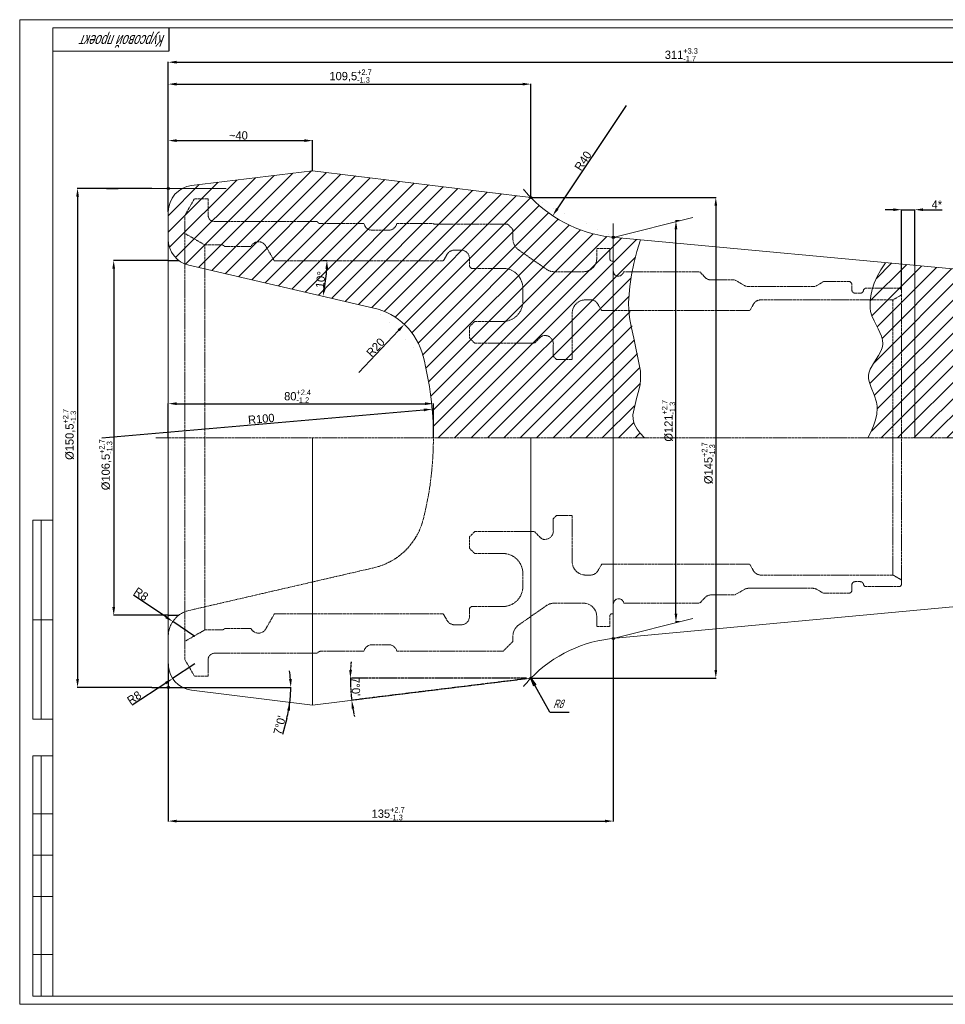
# Model space of a CAD drawing. Extents: x 0 to 841, y 0 to 594.
# Tile 1 of 2: x 0 to 559, y 0 to 594. Entities that reach past the tile are written whole.
import ezdxf

# ---------------------------------------------------------------- set-up
doc = ezdxf.new("R2010")
doc.units = 0
doc.header["$MEASUREMENT"] = 0
for name, pattern in [('CENTER', [2, 1.25, -0.25, 0.25, -0.25]), ('K5LT32768', [0]), ('K5LT_THIN', [0])]:
    doc.linetypes.add(name, pattern=pattern)
doc.layers.add('LAYER0VIEW0', color=7, linetype='Continuous')
doc.styles.add('K5_TEXTSTYLE', font='win_eskd.shx', dxfattribs={"width": 0.7, "oblique": 15, "bigfont": 'b_eskd.shx'})
doc.styles.get("Standard").update_dxf_attribs({"font": 'T-FlexA.ttf'})
doc.dimstyles.get("Standard").update_dxf_attribs({"dimtxt": 5, "dimasz": 5, "dimexe": 0.18, "dimexo": 0, "dimgap": 0.6, "dimtad": 1, "dimdec": 4, "dimzin": 0, "dimdsep": 46, "dimtxsty": 'Standard', "dimcen": 0.09, "dimaunit": 1, "dimazin": 0, "dimtfac": 1, "dimtdec": 4, "dimtmove": 0, "dimatfit": 0, "dimfxl": 0, "dimtolj": 1, "dimtzin": 0, "dimarcsym": 0})
pattern_1 = [(45, (0, 0), (-4.94975, 4.94975), [])]

# ---------------------------------------------------------------- blocks, each defined once
blk = doc.blocks.new('*D0')
at = {"layer": 'Defpoints', "color": 0, "lineweight": 0}
for p in [(89.68, 448.7), (56.75, 234.7), (89.68, 234.7)]:
    blk.add_point(p, dxfattribs=at)
at = {"layer": 'LAYER0VIEW0', "color": 0, "lineweight": -2}
for p, q in [((89.68, 448.7), (56.57, 448.7)), ((56.75, 443.7), (56.75, 239.7)), ((89.68, 234.7), (56.57, 234.7))]:
    blk.add_line(p, q, dxfattribs=at)
at = {"layer": 'LAYER0VIEW0', "color": 0, "lineweight": 0}
for points in [[(55.91, 443.7), (57.58, 443.7), (56.75, 448.7)], [(55.91, 239.7), (57.58, 239.7), (56.75, 234.7)]]:
    blk.add_solid(points, dxfattribs=at)
at = {"layer": 'LAYER0VIEW0', "color": 0, "lineweight": 9, "insert": (51.89, 325.51), "char_height": 5, "attachment_point": 5, "rotation": 90}
blk.add_mtext('\\A1;%%c106,5{\\H3.33\\S+2.7^ -1.3;}', dxfattribs=at)
blk = doc.blocks.new('*D1')
at = {"layer": 'Defpoints', "color": 0, "lineweight": 0}
for p in [(176.78, 521.05), (176.78, 502.9), (89.68, 478.05)]:
    blk.add_point(p, dxfattribs=at)
at = {"layer": 'LAYER0VIEW0', "color": 0, "lineweight": -2}
for p, q in [((89.68, 478.05), (89.68, 521.23)), ((94.68, 521.05), (171.78, 521.05)), ((176.78, 502.9), (176.78, 521.23))]:
    blk.add_line(p, q, dxfattribs=at)
at = {"layer": 'LAYER0VIEW0', "color": 0, "lineweight": 0}
for points in [[(94.68, 521.89), (94.68, 520.22), (89.68, 521.05)], [(171.78, 521.89), (171.78, 520.22), (176.78, 521.05)]]:
    blk.add_solid(points, dxfattribs=at)
at = {"layer": 'LAYER0VIEW0', "color": 0, "lineweight": 9, "insert": (132.03, 524.15), "char_height": 5, "attachment_point": 5}
blk.add_mtext('\\A1;~40', dxfattribs=at)
blk = doc.blocks.new('*D2')
at = {"layer": 'Defpoints', "color": 0, "lineweight": 0}
for p in [(358.27, 220.73), (89.68, 205.36), (358.27, 110.53)]:
    blk.add_point(p, dxfattribs=at)
at = {"layer": 'LAYER0VIEW0', "color": 0, "lineweight": -2}
for p, q in [((358.27, 220.73), (358.27, 110.35)), ((89.68, 205.36), (89.68, 110.35)), ((94.68, 110.53), (353.27, 110.53))]:
    blk.add_line(p, q, dxfattribs=at)
at = {"layer": 'LAYER0VIEW0', "color": 0, "lineweight": 0}
for points in [[(94.68, 111.36), (94.68, 109.69), (89.68, 110.53)], [(353.27, 111.36), (353.27, 109.69), (358.27, 110.53)]]:
    blk.add_solid(points, dxfattribs=at)
at = {"layer": 'LAYER0VIEW0', "color": 0, "lineweight": 9, "insert": (222.39, 115.01), "char_height": 5, "attachment_point": 5}
blk.add_mtext('\\A1;135{\\H3.33\\S+2.7^ -1.3;}', dxfattribs=at)
blk = doc.blocks.new('*D3')
at = {"layer": 'Defpoints', "color": 0, "lineweight": 0}
for p in [(79.68, 492.2), (34.93, 191.2), (79.68, 191.2)]:
    blk.add_point(p, dxfattribs=at)
at = {"layer": 'LAYER0VIEW0', "color": 0, "lineweight": -2}
for p, q in [((79.68, 492.2), (34.75, 492.2)), ((34.93, 487.2), (34.93, 196.2)), ((79.68, 191.2), (34.75, 191.2))]:
    blk.add_line(p, q, dxfattribs=at)
at = {"layer": 'LAYER0VIEW0', "color": 0, "lineweight": 0}
for points in [[(34.1, 487.2), (35.77, 487.2), (34.93, 492.2)], [(34.1, 196.2), (35.77, 196.2), (34.93, 191.2)]]:
    blk.add_solid(points, dxfattribs=at)
at = {"layer": 'LAYER0VIEW0', "color": 0, "lineweight": 9, "insert": (30.07, 343.81), "char_height": 5, "attachment_point": 5, "rotation": 90}
blk.add_mtext('\\A1;%%c150,5{\\H3.33\\S+2.7^ -1.3;}', dxfattribs=at)
blk = doc.blocks.new('*D4')
at = {"layer": 'Defpoints', "color": 0, "lineweight": 0}
for p in [(248.93, 359.01), (49.68, 341.7)]:
    blk.add_point(p, dxfattribs=at)
at = {"layer": 'LAYER0VIEW0', "color": 0, "lineweight": -2}
blk.add_line((49.68, 341.7), (243.95, 358.58), dxfattribs=at)
at = {"layer": 'LAYER0VIEW0', "color": 0, "lineweight": 0}
blk.add_solid([(243.88, 359.41), (244.02, 357.75), (248.93, 359.01)], dxfattribs=at)
at = {"layer": 'LAYER0VIEW0', "color": 0, "lineweight": 9, "insert": (145.81, 353.17), "char_height": 5, "attachment_point": 5, "rotation": 4.96455}
blk.add_mtext('\\A1;R100', dxfattribs=at)
blk = doc.blocks.new('*D5')
at = {"layer": 'Defpoints', "color": 0, "lineweight": 0}
for p in [(249.68, 362.35), (89.68, 341.7), (249.68, 341.7)]:
    blk.add_point(p, dxfattribs=at)
at = {"layer": 'LAYER0VIEW0', "color": 0, "lineweight": -2}
for p, q in [((89.68, 341.7), (89.68, 362.53)), ((94.68, 362.35), (244.68, 362.35)), ((249.68, 341.7), (249.68, 362.53))]:
    blk.add_line(p, q, dxfattribs=at)
at = {"layer": 'LAYER0VIEW0', "color": 0, "lineweight": 0}
for points in [[(94.68, 363.19), (94.68, 361.52), (89.68, 362.35)], [(244.68, 363.19), (244.68, 361.52), (249.68, 362.35)]]:
    blk.add_solid(points, dxfattribs=at)
at = {"layer": 'LAYER0VIEW0', "color": 0, "lineweight": 9, "insert": (167.73, 366.84), "char_height": 5, "attachment_point": 5}
blk.add_mtext('\\A1;80{\\H3.33\\S+2.4^ -1.2;}', dxfattribs=at)
blk = doc.blocks.new('*D6')
at = {"layer": 'Defpoints', "color": 0, "lineweight": 0}
for p in [(232.15, 410.24), (204.76, 381.08)]:
    blk.add_point(p, dxfattribs=at)
at = {"layer": 'LAYER0VIEW0', "color": 0, "lineweight": -2}
blk.add_line((204.76, 381.08), (228.72, 406.59), dxfattribs=at)
at = {"layer": 'LAYER0VIEW0', "color": 0, "lineweight": 0}
blk.add_solid([(228.12, 407.16), (229.33, 406.02), (232.15, 410.24)], dxfattribs=at)
at = {"layer": 'LAYER0VIEW0', "color": 0, "lineweight": 9, "insert": (214.8, 396.3), "char_height": 5, "attachment_point": 5, "rotation": 46.7896}
blk.add_mtext('\\A1;R20', dxfattribs=at)
blk = doc.blocks.new('*D7')
at = {"layer": 'Defpoints', "color": 0, "lineweight": 0}
for p in [(89.68, 448.7), (183.05, 448.7), (185.19, 441.47), (180.65, 427.7), (213.76, 420.06)]:
    blk.add_point(p, dxfattribs=at)
at = {"layer": 'LAYER0VIEW0', "color": 0, "lineweight": -2}
blk.add_line((183.05, 448.7), (185.64, 448.7), dxfattribs=at)
blk.add_arc((89.68, 448.7), 95.78, 349.99133, 357.00867, dxfattribs=at)
at = {"layer": 'LAYER0VIEW0', "color": 0, "lineweight": 0}
for points in [[(184.5, 443.73), (186.16, 443.68), (185.46, 448.7)], [(184.82, 431.89), (183.19, 432.22), (183.01, 427.16)]]:
    blk.add_solid(points, dxfattribs=at)
at = {"layer": 'LAYER0VIEW0', "color": 0, "lineweight": 9, "insert": (181.64, 437.12), "char_height": 5, "attachment_point": 5, "rotation": 82.81734}
blk.add_mtext('\\A1;10%%d', dxfattribs=at)
blk = doc.blocks.new('*D8')
at = {"layer": 'Defpoints', "color": 0, "lineweight": 0}
for p in [(308.51, 555.13), (308.51, 486.72), (89.68, 478.05)]:
    blk.add_point(p, dxfattribs=at)
at = {"layer": 'LAYER0VIEW0', "color": 0, "lineweight": -2}
for p, q in [((89.68, 478.05), (89.68, 555.31)), ((94.68, 555.13), (303.51, 555.13)), ((308.51, 486.72), (308.51, 555.31))]:
    blk.add_line(p, q, dxfattribs=at)
at = {"layer": 'LAYER0VIEW0', "color": 0, "lineweight": 0}
for points in [[(94.68, 555.96), (94.68, 554.29), (89.68, 555.13)], [(303.51, 555.96), (303.51, 554.29), (308.51, 555.13)]]:
    blk.add_solid(points, dxfattribs=at)
at = {"layer": 'LAYER0VIEW0', "color": 0, "lineweight": 9, "insert": (199.7, 559.99), "char_height": 5, "attachment_point": 5}
blk.add_mtext('\\A1;109,5{\\H3.33\\S+2.7^ -1.3;}', dxfattribs=at)
blk = doc.blocks.new('*D9')
at = {"layer": 'Defpoints', "color": 0, "lineweight": 0}
for p in [(366.05, 542.3), (321.7, 475.72)]:
    blk.add_point(p, dxfattribs=at)
at = {"layer": 'LAYER0VIEW0', "color": 0, "lineweight": -2}
blk.add_line((366.05, 542.3), (324.47, 479.88), dxfattribs=at)
at = {"layer": 'LAYER0VIEW0', "color": 0, "lineweight": 0}
blk.add_solid([(323.78, 480.35), (325.16, 479.42), (321.7, 475.72)], dxfattribs=at)
at = {"layer": 'LAYER0VIEW0', "color": 0, "lineweight": 9, "insert": (340.03, 508.83), "char_height": 5, "attachment_point": 5, "rotation": 56.3288}
blk.add_mtext('\\A1;R40', dxfattribs=at)
blk = doc.blocks.new('*D10')
at = {"layer": 'Defpoints', "color": 0, "lineweight": 0}
for p in [(396.09, 472.62), (398.11, 472.62), (398.11, 230.67)]:
    blk.add_point(p, dxfattribs=at)
at = {"layer": 'LAYER0VIEW0', "color": 0, "lineweight": -2}
for p, q in [((398.11, 472.62), (395.91, 472.62)), ((396.09, 235.67), (396.09, 467.62)), ((398.11, 230.67), (395.91, 230.67))]:
    blk.add_line(p, q, dxfattribs=at)
at = {"layer": 'LAYER0VIEW0', "color": 0, "lineweight": 0}
for points in [[(395.26, 467.62), (396.92, 467.62), (396.09, 472.62)], [(395.26, 235.67), (396.92, 235.67), (396.09, 230.67)]]:
    blk.add_solid(points, dxfattribs=at)
at = {"layer": 'LAYER0VIEW0', "color": 0, "lineweight": 9, "insert": (391.6, 352.03), "char_height": 5, "attachment_point": 5, "rotation": 90}
blk.add_mtext('\\A1;%%c121{\\H3.33\\S+2.7^ -1.3;}', dxfattribs=at)
blk = doc.blocks.new('*D11')
at = {"layer": 'Defpoints', "color": 0, "lineweight": 0}
for p in [(308.51, 486.72), (308.51, 196.68), (420.14, 196.68)]:
    blk.add_point(p, dxfattribs=at)
at = {"layer": 'LAYER0VIEW0', "color": 0, "lineweight": -2}
for p, q in [((308.51, 486.72), (420.32, 486.72)), ((420.14, 481.72), (420.14, 201.68)), ((308.51, 196.68), (420.32, 196.68))]:
    blk.add_line(p, q, dxfattribs=at)
at = {"layer": 'LAYER0VIEW0', "color": 0, "lineweight": 0}
for points in [[(419.31, 481.72), (420.97, 481.72), (420.14, 486.72)], [(419.31, 201.68), (420.97, 201.68), (420.14, 196.68)]]:
    blk.add_solid(points, dxfattribs=at)
at = {"layer": 'LAYER0VIEW0', "color": 0, "lineweight": 9, "insert": (415.66, 326.42), "char_height": 5, "attachment_point": 5, "rotation": 90}
blk.add_mtext('\\A1;%%c145{\\H3.33\\S+2.7^ -1.3;}', dxfattribs=at)
blk = doc.blocks.new('*D12')
at = {"layer": 'Defpoints', "color": 0, "lineweight": 0}
for p in [(540.27, 479.38), (540.27, 445.73), (532.27, 430.97)]:
    blk.add_point(p, dxfattribs=at)
at = {"layer": 'LAYER0VIEW0', "color": 0, "lineweight": -2}
for p, q in [((527.27, 479.38), (522.27, 479.38)), ((532.27, 430.97), (532.27, 479.56)), ((532.27, 479.38), (540.27, 479.38)), ((540.27, 445.73), (540.27, 479.56)), ((545.27, 479.38), (556.84, 479.38))]:
    blk.add_line(p, q, dxfattribs=at)
at = {"layer": 'LAYER0VIEW0', "color": 0, "lineweight": 0}
for points in [[(527.27, 480.21), (527.27, 478.54), (532.27, 479.38)], [(545.27, 480.21), (545.27, 478.54), (540.27, 479.38)]]:
    blk.add_solid(points, dxfattribs=at)
at = {"layer": 'LAYER0VIEW0', "color": 0, "lineweight": 9, "insert": (553.56, 482.48), "char_height": 5, "attachment_point": 5}
blk.add_mtext('\\A1;4*', dxfattribs=at)
blk = doc.blocks.new('*D16')
at = {"layer": 'Defpoints', "color": 0, "lineweight": 0}
for p in [(712.27, 568.35), (89.68, 478.05), (712.27, 415.12)]:
    blk.add_point(p, dxfattribs=at)
at = {"layer": 'LAYER0VIEW0', "color": 0, "lineweight": -2}
for p, q in [((89.68, 478.05), (89.68, 568.53)), ((94.68, 568.35), (707.27, 568.35)), ((712.27, 415.12), (712.27, 568.53))]:
    blk.add_line(p, q, dxfattribs=at)
at = {"layer": 'LAYER0VIEW0', "color": 0, "lineweight": 0}
for points in [[(94.68, 569.19), (94.68, 567.52), (89.68, 568.35)], [(707.27, 569.19), (707.27, 567.52), (712.27, 568.35)]]:
    blk.add_solid(points, dxfattribs=at)
at = {"layer": 'LAYER0VIEW0', "color": 0, "lineweight": 9, "insert": (399.32, 572.84), "char_height": 5, "attachment_point": 5}
blk.add_mtext('\\A1;311{\\H3.33\\S+3.3^ -1.7;}', dxfattribs=at)
blk = doc.blocks.new('*D21')
at = {"layer": 'Defpoints', "color": 0, "lineweight": 0}
for p in [(92.4, 230.89), (105.68, 221.98)]:
    blk.add_point(p, dxfattribs=at)
at = {"layer": 'LAYER0VIEW0', "color": 0, "lineweight": -2}
for p, q in [((88.24, 233.68), (68.69, 246.8)), ((105.68, 221.98), (92.4, 230.89))]:
    blk.add_line(p, q, dxfattribs=at)
at = {"layer": 'LAYER0VIEW0', "color": 0, "lineweight": 0}
blk.add_solid([(88.71, 234.37), (87.78, 232.98), (92.4, 230.89)], dxfattribs=at)
at = {"layer": 'LAYER0VIEW0', "color": 0, "lineweight": 9, "insert": (73.29, 247.44), "char_height": 5, "attachment_point": 5, "rotation": 326.14034}
blk.add_mtext('\\A1;R8', dxfattribs=at)
blk = doc.blocks.new('*D22')
at = {"layer": 'Defpoints', "color": 0, "lineweight": 0}
for p in [(105.68, 205.36), (92.33, 196.55)]:
    blk.add_point(p, dxfattribs=at)
at = {"layer": 'LAYER0VIEW0', "color": 0, "lineweight": -2}
for p, q in [((105.68, 205.36), (92.33, 196.55)), ((88.15, 193.8), (67.97, 180.48))]:
    blk.add_line(p, q, dxfattribs=at)
at = {"layer": 'LAYER0VIEW0', "color": 0, "lineweight": 0}
blk.add_solid([(87.69, 194.49), (88.61, 193.1), (92.33, 196.55)], dxfattribs=at)
at = {"layer": 'LAYER0VIEW0', "color": 0, "lineweight": 9, "insert": (69.15, 184.97), "char_height": 5, "attachment_point": 5, "rotation": 33.41186}
blk.add_mtext('\\A1;R8', dxfattribs=at)
blk = doc.blocks.new('*D23')
at = {"layer": 'Defpoints', "color": 0, "linetype": 'CENTER', "lineweight": 0}
for p in [(305.92, 196.68), (305.94, 196.37), (308.51, 196.68), (199.94, 187.82)]:
    blk.add_point(p, dxfattribs=at)
at = {"layer": 'LAYER0VIEW0', "color": 0, "linetype": 'CENTER', "lineweight": -2}
for p, q in [((305.92, 196.68), (199.4, 196.68)), ((305.94, 196.37), (200.21, 183.38))]:
    blk.add_line(p, q, dxfattribs=at)
for start, end in [(174.73991, 177.36995), (180, 187), (189.63005, 192.26009)]:
    blk.add_arc((308.51, 196.68), 108.93, start, end, dxfattribs=at)
at = {"layer": 'LAYER0VIEW0', "color": 0, "linetype": 'CENTER', "lineweight": 0}
for points in [[(200.52, 201.66), (198.86, 201.7), (199.58, 196.68)], [(200.29, 178.34), (201.94, 178.58), (200.39, 183.41)]]:
    blk.add_solid(points, dxfattribs=at)
at = {"layer": 'LAYER0VIEW0', "color": 0, "linetype": 'CENTER', "lineweight": 9, "insert": (202.8, 191.63), "char_height": 5, "attachment_point": 5, "rotation": 272.73747}
blk.add_mtext("\\A1;7°0'", dxfattribs=at)
blk = doc.blocks.new('*D24')
at = {"layer": 'Defpoints', "color": 0, "lineweight": 0}
for p in [(124.68, 191.2), (158.81, 191.2), (135.61, 185.56), (163.54, 188.19), (176.78, 180.51)]:
    blk.add_point(p, dxfattribs=at)
at = {"layer": 'LAYER0VIEW0', "color": 0, "lineweight": -2}
for p, q in [((158.81, 191.2), (163.78, 191.2)), ((161.16, 172.37), (158.63, 162.75))]:
    blk.add_line(p, q, dxfattribs=at)
for start, end in [(3.87627, 7.75254), (353, 0), (345.24301, 353), (345.24746, 349.12373)]:
    blk.add_arc((89.68, 191.2), 73.92, start, end, dxfattribs=at)
at = {"layer": 'LAYER0VIEW0', "color": 0, "lineweight": 0}
for points in [[(164.27, 196.23), (162.6, 196.17), (163.6, 191.2)], [(161.45, 177.38), (163.1, 177.13), (163.05, 182.19)]]:
    blk.add_solid(points, dxfattribs=at)
at = {"layer": 'LAYER0VIEW0', "color": 0, "lineweight": 9, "insert": (156.9, 168.35), "char_height": 5, "attachment_point": 5, "rotation": 75.24301}
blk.add_mtext("\\A1;7°0'", dxfattribs=at)
blk = doc.blocks.new('*L27')
at = {"layer": 'LAYER0VIEW0', "color": 7, "linetype": 'K5LT32768'}
for p, q in [((0, 0), (3.02, -4.04)), ((1.87, -4.68), (0, 0)), ((2.2, -3.92), (1.87, -4.68)), ((3.02, -4.04), (2.2, -3.92))]:
    blk.add_line(p, q, dxfattribs=at)
at = {"layer": 'LAYER0VIEW0', "color": 7, "linetype": 'K5LT_THIN'}
for q in [(0, 0), (23.06, -20.42)]:
    blk.add_line((11.46, -20.42), q, dxfattribs=at)
at = {"layer": 'LAYER0VIEW0', "color": 7, "style": 'K5_TEXTSTYLE', "oblique": 20, "width": 0.7}
blk.add_text('R8', height=5, dxfattribs=at).set_placement((13.46, -17.89))

msp = doc.modelspace()

# ---------------------------------------------------------------- hatches: boundary and pattern name
at = {"layer": 'LAYER0VIEW0', "lineweight": 9}
h = msp.add_hatch(dxfattribs=at)
h.set_pattern_fill('МЕТАЛЛ', color=4, style=0, pattern_type=0)
h.set_pattern_definition(pattern_1)
edge = h.paths.add_edge_path()
edge.add_arc((49.67943, 341.70334), 200.00238, 360, 374.24808995, ccw=False)
edge.add_line((249.68181, 341.70334), (377.15433, 341.70334))
edge.add_line((377.15433, 341.70334), (374.66985, 344.31674))
edge.add_line((374.66985, 344.31674), (372.69521, 346.96214))
edge.add_line((372.69521, 346.96214), (371.17979, 349.64936))
edge.add_line((371.17979, 349.64936), (371.07308, 349.87636))
edge.add_line((371.07308, 349.87636), (370.41594, 351.78098))
edge.add_line((370.41594, 351.78098), (370.09885, 353.9132))
edge.add_line((370.09885, 353.9132), (370.13771, 356.37325))
edge.add_line((370.13771, 356.37325), (370.58434, 359.32814))
edge.add_line((370.58434, 359.32814), (371.55567, 363.15646))
edge.add_line((371.55567, 363.15646), (373.52308, 369.79376))
edge.add_line((373.52308, 369.79376), (374.51875, 374.37081))
edge.add_line((374.51875, 374.37081), (374.74919, 377.1136))
edge.add_line((374.74919, 377.1136), (374.64439, 381.30766))
edge.add_line((374.64439, 381.30766), (374.13098, 385.97949))
edge.add_line((374.13098, 385.97949), (373.13615, 391.44589))
edge.add_line((373.13615, 391.44589), (371.44952, 398.64623))
edge.add_line((371.44952, 398.64623), (367.5179, 423.47877))
edge.add_line((367.5179, 423.47877), (367.97064, 430.42894))
edge.add_line((367.97064, 430.42894), (368.82473, 437.38275))
edge.add_line((368.82473, 437.38275), (370.08442, 444.3515))
edge.add_line((370.08442, 444.3515), (371.75649, 451.34623))
edge.add_line((371.75649, 451.34623), (373.85028, 458.37765))
edge.add_line((373.85028, 458.37765), (374.7894, 461.14857))
edge.add_line((374.7894, 461.14857), (359.68181, 462.55623))
edge.add_arc((366.05281, 542.30214), 80, 584.00507943, 625.43226494, ccw=False)
edge.add_line((308.51056, 486.72437), (176.78485, 502.89825))
edge.add_line((176.78485, 502.89825), (103.7319, 493.92847))
edge.add_arc((105.68181, 478.04774), 16, 97, 180)
edge.add_line((89.68181, 478.04774), (89.68181, 461.43031))
edge.add_arc((105.68181, 461.43031), 16, 180, 257)
edge.add_line((102.08259, 445.84039), (213.75803, 420.05809))
edge.add_arc((204.75999, 381.08328), 40, 374.24808995, 437, ccw=False)
at = {"layer": 'LAYER0VIEW0'}
h = msp.add_hatch(color=7, dxfattribs=at)
edge = h.paths.add_edge_path()
edge.add_arc((89.68181, 492.20334), 0.62357, 0, 360)
h = msp.add_hatch(color=7, dxfattribs=at)
edge = h.paths.add_edge_path()
edge.add_arc((308.51056, 486.72437), 0.62357, 0, 360)
h = msp.add_hatch(color=7, dxfattribs=at)
edge = h.paths.add_edge_path()
edge.add_arc((358.27302, 462.68132), 0.62357, 0, 360)
at = {"layer": 'LAYER0VIEW0', "lineweight": 9}
h = msp.add_hatch(dxfattribs=at)
h.set_pattern_fill('МЕТАЛЛ', color=4, style=0, pattern_type=0)
h.set_pattern_definition(pattern_1)
edge = h.paths.add_edge_path()
edge.add_line((522.4797, 447.38744), (519.72483, 443.18469))
edge.add_line((519.72483, 443.18469), (517.5111, 439.09446))
edge.add_line((517.5111, 439.09446), (515.79546, 435.10144))
edge.add_line((515.79546, 435.10144), (514.54186, 431.18853))
edge.add_line((514.54186, 431.18853), (513.72198, 427.33701))
edge.add_line((513.72198, 427.33701), (513.31568, 423.52686))
edge.add_line((513.31568, 423.52686), (513.29815, 420.02736))
edge.add_line((513.29815, 420.02736), (513.60272, 417.8908))
edge.add_line((513.60272, 417.8908), (514.36135, 415.4283))
edge.add_line((514.36135, 415.4283), (515.71826, 412.37192))
edge.add_line((515.71826, 412.37192), (518.20765, 407.57961))
edge.add_line((518.20765, 407.57961), (520.17244, 403.13781))
edge.add_line((520.17244, 403.13781), (520.83491, 400.57896))
edge.add_line((520.83491, 400.57896), (520.97839, 398.45997))
edge.add_line((520.97839, 398.45997), (520.951, 398.0043))
edge.add_line((520.951, 398.0043), (520.59499, 396.1303))
edge.add_line((520.59499, 396.1303), (519.78232, 394.00878))
edge.add_line((519.78232, 394.00878), (518.36406, 391.41824))
edge.add_line((518.36406, 391.41824), (515.8304, 387.50824))
edge.add_line((515.8304, 387.50824), (513.33065, 383.07853))
edge.add_line((513.33065, 383.07853), (512.5519, 380.78099))
edge.add_line((512.5519, 380.78099), (512.32749, 379.3195))
edge.add_line((512.32749, 379.3195), (512.37752, 377.33381))
edge.add_line((512.37752, 377.33381), (512.83548, 375.03569))
edge.add_line((512.83548, 375.03569), (513.80908, 372.16855))
edge.add_line((513.80908, 372.16855), (515.68115, 367.68977))
edge.add_line((515.68115, 367.68977), (517.20791, 363.23528))
edge.add_line((517.20791, 363.23528), (517.59188, 360.75567))
edge.add_line((517.59188, 360.75567), (517.6018, 359.68108))
edge.add_line((517.6018, 359.68108), (517.27325, 356.10537))
edge.add_line((517.27325, 356.10537), (516.54161, 352.52236))
edge.add_line((516.54161, 352.52236), (515.3933, 348.91075))
edge.add_line((515.3933, 348.91075), (513.80548, 345.25076))
edge.add_line((513.80548, 345.25076), (511.85584, 341.70334))
edge.add_line((511.85584, 341.70334), (612.27302, 341.70334))
edge.add_arc((772.27302, 341.70334), 160, 534.80069125, 540, ccw=False)
edge.add_arc((632.84905, 354.39022), 20, 460, 534.80069125, ccw=False)
edge.add_line((629.37608, 374.08637), (638.74109, 375.73768))
edge.add_line((638.74109, 375.73768), (699.05139, 386.37201))
edge.add_arc((696.27302, 402.12893), 16, 280, 360)
edge.add_line((712.27302, 402.12893), (712.27302, 415.12485))
edge.add_arc((696.27302, 415.12485), 16, 0, 84.6768023)
edge.add_line((697.7574, 431.05584), (522.4797, 447.38744))
at = {"layer": 'LAYER0VIEW0'}
h = msp.add_hatch(color=7, dxfattribs=at)
edge = h.paths.add_edge_path()
edge.add_arc((358.27302, 220.72536), 0.62357, 0, 360)
h = msp.add_hatch(color=7, dxfattribs=at)
edge = h.paths.add_edge_path()
edge.add_arc((308.51056, 196.68231), 0.62357, 0, 360)
h = msp.add_hatch(color=7, dxfattribs=at)
edge = h.paths.add_edge_path()
edge.add_arc((89.68181, 191.20334), 0.62357, 0, 360)

# ---------------------------------------------------------------- linework, layer by layer
msp.add_line((124.68181, 191.20334), (158.81124, 191.20334))
at = {"layer": 'LAYER0VIEW0', "color": 7, "lineweight": 13}
for p, q in [((0, 0), (0, 594)), ((0, 594), (841, 594)), ((841, 0), (0, 0))]:
    msp.add_line(p, q, dxfattribs=at)
at = {"layer": 'LAYER0VIEW0', "color": 5, "lineweight": 13}
for p, q in [((20, 5), (20, 589)), ((20, 589), (836, 589)), ((90, 575), (20, 575)), ((8, 172), (8, 292)), ((20, 292), (8, 292)), ((13, 172), (13, 292)), ((20, 232), (8, 232)), ((20, 172), (8, 172)), ((8, 5), (8, 150)), ((20, 150), (8, 150)), ((13, 5), (13, 150)), ((20, 115), (8, 115)), ((20, 90), (8, 90)), ((20, 65), (8, 65)), ((20, 30), (8, 30)), ((20, 5), (8, 5)), ((836, 5), (20, 5))]:
    msp.add_line(p, q, dxfattribs=at)
at = {"layer": 'LAYER0VIEW0', "color": 5}
for p, q in [((90, 589), (90, 575)), ((89.68181, 501.94376), (89.68181, 508.85489)), ((52.46037, 492.20334), (59.3715, 492.20334))]:
    msp.add_line(p, q, dxfattribs=at)
at = {"layer": 'LAYER0VIEW0', "color": 5, "lineweight": 20}
for p, q in [((103.7319, 493.92847), (176.78485, 502.89825)), ((308.51056, 486.72437), (176.78485, 502.89825)), ((89.68181, 461.43031), (89.68181, 478.04774)), ((89.68181, 341.70334), (89.68181, 461.43031)), ((359.68181, 462.55623), (697.7574, 431.05584)), ((102.08259, 445.84039), (213.75803, 420.05809)), ((89.68181, 341.70334), (89.68181, 221.97636)), ((176.78485, 180.50843), (176.78485, 341.70334)), ((308.51056, 196.68231), (308.51056, 341.70334)), ((359.68181, 220.85045), (697.7574, 252.35084)), ((89.68181, 221.97636), (89.68181, 205.35894)), ((308.51056, 196.68231), (176.78485, 180.50843)), ((103.7319, 189.47821), (176.78485, 180.50843))]:
    msp.add_line(p, q, dxfattribs=at)
at = {"layer": 'LAYER0VIEW0', "color": 3, "lineweight": 9}
for p, q in [((79.68181, 492.20334), (124.68181, 492.20334)), ((358.27302, 462.68132), (406.33484, 474.67297)), ((358.27302, 462.68132), (358.27302, 470.97497)), ((358.27302, 448.28176), (358.27302, 462.68132)), ((358.27302, 235.66432), (358.27302, 448.28176)), ((540.27302, 341.97304), (540.27302, 445.72954)), ((358.27302, 235.66432), (358.27302, 220.72536)), ((358.27302, 220.72536), (406.33484, 232.71701))]:
    msp.add_line(p, q, dxfattribs=at)
at = {"layer": 'LAYER0VIEW0', "color": 1, "linetype": 'CENTER', "lineweight": 9}
for p, q in [((99.68181, 475.97304), (105.45531, 485.97304)), ((105.45531, 485.97304), (113.68181, 485.97304)), ((113.68181, 485.97304), (113.68181, 476.17304)), ((99.68181, 341.70334), (99.75883, 475.97304)), ((117.68181, 472.17304), (179.68525, 472.17304)), ((181.48734, 470.99345), (207.78283, 470.99345)), ((227.58079, 470.99345), (249.68181, 470.99345)), ((249.96531, 470.70995), (294.48181, 470.70995)), ((294.48181, 470.70995), (297.68181, 467.50995)), ((111.68181, 458.12937), (99.68181, 465.01839)), ((212.68181, 466.99345), (222.68181, 466.99345)), ((297.68181, 467.50995), (297.68181, 461.73923)), ((111.68181, 341.97304), (111.68181, 458.12937)), ((111.68181, 458.12937), (121.97848, 458.12937)), ((123.68181, 457.12937), (139.58036, 457.12937)), ((148.70768, 457.06027), (153.68181, 448.44483)), ((255.68181, 448.44483), (258.00749, 452.47304)), ((262.33762, 454.97304), (266.45087, 454.97304)), ((301.0932, 455.18602), (305.68181, 451.97304)), ((305.68181, 451.97304), (317.89707, 443.41982)), ((348.27302, 455.97304), (356.27302, 455.97304)), ((348.27302, 449.97304), (348.27302, 455.97304)), ((356.27302, 455.97304), (356.27302, 449.48176)), ((153.68181, 448.44483), (255.68181, 448.44483)), ((271.45087, 449.97304), (271.45087, 445.17304)), ((357.47302, 448.28176), (358.27302, 448.28176)), ((358.27302, 448.28176), (358.27302, 442.48176)), ((272.65087, 443.97304), (271.45087, 445.17304)), ((272.65087, 443.97304), (291.68181, 443.97304)), ((340.27302, 441.97304), (322.48568, 441.97304)), ((364.4395, 441.97304), (382.27302, 441.97304)), ((382.27302, 441.97304), (410.27302, 441.97304)), ((413.10144, 439.14461), (410.27302, 441.97304)), ((413.80855, 438.4375), (413.10144, 439.14461)), ((417.34408, 436.97304), (431.61276, 436.97304)), ((433.34481, 435.97304), (431.61276, 436.97304)), ((437.38071, 433.64291), (433.34481, 435.97304)), ((481.16532, 433.64291), (485.20122, 435.97304)), ((501.07302, 435.97304), (485.20122, 435.97304)), ((501.07302, 435.97304), (502.27302, 434.77304)), ((502.27302, 431.97304), (502.27302, 434.77304)), ((303.68181, 423.97304), (303.68181, 431.97304)), ((478.66532, 432.97304), (439.88071, 432.97304)), ((502.27302, 431.97304), (502.27302, 430.97304)), ((504.27302, 428.97304), (507.27302, 428.97304)), ((509.27302, 430.97304), (510.27302, 431.97304)), ((531.27302, 431.97304), (510.27302, 431.97304)), ((532.27302, 427.97304), (527.54097, 425.24099)), ((532.27302, 430.97304), (531.27302, 431.97304)), ((532.27302, 427.66537), (532.27302, 430.97304)), ((532.27302, 427.97304), (532.27302, 341.97304)), ((341.49951, 424.97304), (344.61276, 424.97304)), ((348.94289, 422.47304), (351.25229, 418.47304)), ((442.94289, 422.47304), (440.63349, 418.47304)), ((447.27302, 424.97304), (526.54097, 424.97304)), ((527.07686, 425.04617), (527.07686, 341.97304)), ((333.49951, 388.97304), (333.49951, 416.97304)), ((351.25229, 418.47304), (430.63349, 418.47304)), ((430.63349, 418.47304), (440.63349, 418.47304)), ((274.65087, 411.97304), (271.45087, 408.77304)), ((274.65087, 411.97304), (291.68181, 411.97304)), ((271.45087, 408.77304), (271.45087, 401.97304)), ((274.65087, 398.77304), (271.45087, 401.97304)), ((274.65087, 398.77304), (310.65087, 398.77304)), ((310.65087, 398.77304), (314.44851, 402.57068)), ((322.07519, 397.96424), (322.07519, 390.97304)), ((324.07519, 388.97304), (322.07519, 390.97304)), ((324.07519, 388.97304), (333.49951, 388.97304)), ((82.26042, 341.70334), (719.78219, 341.70334)), ((99.68181, 341.70334), (99.68181, 207.97304)), ((111.68181, 341.97304), (111.68181, 225.81671)), ((527.07686, 258.8999), (527.07686, 341.97304)), ((532.27302, 255.97304), (532.27302, 341.97304)), ((324.07519, 294.97304), (322.07519, 292.97304)), ((322.07519, 292.97304), (322.07519, 285.98184)), ((324.07519, 294.97304), (333.49951, 294.97304)), ((333.49951, 294.97304), (333.49951, 266.97304)), ((274.65087, 285.17304), (271.45087, 281.97304)), ((274.65087, 285.17304), (310.65087, 285.17304)), ((310.65087, 285.17304), (314.44851, 281.37539)), ((271.45087, 281.97304), (271.45087, 275.17304)), ((274.65087, 271.97304), (271.45087, 275.17304)), ((274.65087, 271.97304), (291.68181, 271.97304)), ((102.08259, 237.56629), (213.75803, 263.34859)), ((348.94289, 261.47304), (351.25229, 265.47304)), ((351.25229, 265.47304), (430.63349, 265.47304)), ((430.63349, 265.47304), (440.63349, 265.47304)), ((442.94289, 261.47304), (440.63349, 265.47304)), ((303.68181, 259.97304), (303.68181, 251.97304)), ((341.49951, 258.97304), (344.61276, 258.97304)), ((447.27302, 258.97304), (526.54097, 258.97304)), ((532.27302, 255.97304), (527.54097, 258.70509)), ((532.27302, 256.2807), (532.27302, 252.97304)), ((437.38071, 250.30316), (433.34481, 247.97304)), ((478.66532, 250.97304), (439.88071, 250.97304)), ((473.96639, 250.97304), (439.88071, 250.97304)), ((481.16532, 250.30316), (485.20122, 247.97304)), ((502.27302, 251.97304), (502.27302, 252.97304)), ((502.27302, 251.97304), (502.27302, 249.17304)), ((504.27302, 254.97304), (507.27302, 254.97304)), ((509.27302, 252.97304), (510.27302, 251.97304)), ((531.27302, 251.97304), (510.27302, 251.97304)), ((532.27302, 252.97304), (531.27302, 251.97304)), ((413.10144, 244.80146), (410.27302, 241.97304)), ((413.80855, 245.50857), (413.10144, 244.80146)), ((417.34408, 246.97304), (431.61276, 246.97304)), ((433.34481, 247.97304), (431.61276, 246.97304)), ((485.20122, 247.97304), (497.23965, 247.97304)), ((501.07302, 247.97304), (497.23965, 247.97304)), ((501.07302, 247.97304), (502.27302, 249.17304)), ((272.65087, 239.97304), (271.45087, 238.77304)), ((271.45087, 233.97304), (271.45087, 238.77304)), ((272.65087, 239.97304), (291.68181, 239.97304)), ((305.68181, 231.97304), (317.89707, 240.52625)), ((340.27302, 241.97304), (322.48568, 241.97304)), ((358.27302, 235.66432), (358.27302, 241.46432)), ((364.63232, 241.97304), (382.27302, 241.97304)), ((382.27302, 241.97304), (410.27302, 241.97304)), ((148.70768, 226.88581), (153.68181, 235.50124)), ((153.68181, 235.50124), (255.68181, 235.50124)), ((255.68181, 235.50124), (258.00749, 231.47304)), ((301.0932, 228.76006), (305.68181, 231.97304)), ((348.27302, 233.97304), (348.27302, 227.97304)), ((356.27302, 227.97304), (356.27302, 234.46432)), ((357.47302, 235.66432), (358.27302, 235.66432)), ((111.68181, 225.81671), (99.68181, 218.92768)), ((111.68181, 225.81671), (121.97848, 225.81671)), ((123.68181, 226.81671), (139.58036, 226.81671)), ((262.33762, 228.97304), (266.45087, 228.97304)), ((348.27302, 227.97304), (356.27302, 227.97304)), ((297.68181, 219.57168), (297.68181, 222.20684)), ((212.68181, 216.95263), (222.68181, 216.95263)), ((297.68181, 218.91672), (291.71771, 212.95263)), ((297.68181, 218.91672), (297.68181, 219.57168)), ((99.68181, 207.97304), (105.45531, 197.97304)), ((117.68181, 211.77304), (179.68525, 211.77304)), ((181.48734, 212.95263), (207.78283, 212.95263)), ((227.58079, 212.95263), (249.68181, 212.95263)), ((249.68181, 212.95263), (291.71771, 212.95263)), ((113.68181, 197.97304), (113.68181, 207.77304)), ((105.45531, 197.97304), (113.68181, 197.97304))]:
    msp.add_line(p, q, dxfattribs=at)
at = {"layer": 'LAYER0VIEW0', "color": 7}
for p, q in [((249.68181, 470.99345), (249.96531, 470.70995)), ((89.68181, 448.70334), (95.9852, 448.70334)), ((89.68181, 234.70334), (95.9852, 234.70334)), ((79.68181, 191.20334), (124.68181, 191.20334))]:
    msp.add_line(p, q, dxfattribs=at)
at = {"layer": 'LAYER0VIEW0', "color": 4, "lineweight": 9}
for points in [[(374.7894, 461.14857), (372.51396, 454.05486), (370.67183, 447.0104), (369.25119, 440.00473), (368.24273, 433.02699), (367.63968, 426.06605), (367.50375, 423.05768), (367.57836, 418.9135), (368.05833, 414.30268), (369.01286, 408.92451), (370.63506, 401.92191), (374.58887, 382.04272), (374.75596, 377.51522), (374.73936, 376.74555), (374.44918, 373.91948), (373.69752, 370.44808), (372.26849, 365.5422), (370.08617, 355.58782), (370.17876, 353.07252), (370.65285, 350.95005), (371.14763, 349.71677), (372.62655, 347.06799), (374.53497, 344.47759), (376.91375, 341.93216), (377.15433, 341.70334)], [(522.4797, 447.38744), (519.72483, 443.18469), (517.5111, 439.09446), (515.79546, 435.10144), (514.54186, 431.18853), (513.72198, 427.33701), (513.31568, 423.52686), (513.29815, 420.02736), (513.60272, 417.8908), (514.36135, 415.4283), (515.71826, 412.37192), (518.20765, 407.57961), (520.17244, 403.13781), (520.83491, 400.57896), (520.97839, 398.45997), (520.951, 398.0043), (520.59499, 396.1303), (519.78232, 394.00878), (518.36406, 391.41824), (515.8304, 387.50824), (513.33065, 383.07853), (512.5519, 380.78099), (512.32749, 379.3195), (512.37752, 377.33381), (512.83548, 375.03569), (513.80908, 372.16855), (515.68115, 367.68977), (517.20791, 363.23528), (517.59188, 360.75567), (517.6018, 359.68108), (517.27325, 356.10537), (516.54161, 352.52236), (515.3933, 348.91075), (513.80548, 345.25076), (511.85584, 341.70334)]]:
    msp.add_lwpolyline(points, dxfattribs=at)
at = {"layer": 'LAYER0VIEW0', "color": 5}
for centre in [(89.68181, 492.20334), (308.51056, 486.72437), (358.27302, 462.68132), (358.27302, 220.72536), (308.51056, 196.68231), (89.68181, 191.20334)]:
    msp.add_circle(centre, 0.62357, dxfattribs=at)
at = {"layer": 'LAYER0VIEW0', "color": 5, "lineweight": 20}
for centre, radius, start, end in [((105.68181, 478.04774), 16, 97, 180), ((366.05281, 542.30214), 80, 224.00507943, 265.43226494), ((105.68181, 461.43031), 16, 180, 257), ((204.75999, 381.08328), 40, 14.24808995, 77), ((49.67943, 341.70334), 200.00238, 0, 14.24808995), ((366.05281, 141.10454), 80, 94.56773506, 135.99492057), ((105.68181, 205.35894), 16, 180, 263)]:
    msp.add_arc(centre, radius, start, end, dxfattribs=at)
at = {"layer": 'LAYER0VIEW0', "color": 3, "lineweight": 9}
for centre, start, end in [((366.05281, 542.30214), 219.18074295, 224.00507943), ((366.05281, 141.10454), 135.99492057, 140.81925705)]:
    msp.add_arc(centre, 80, start, end, dxfattribs=at)
at = {"layer": 'LAYER0VIEW0', "color": 1, "linetype": 'CENTER', "lineweight": 9}
for centre, radius, start, end in [((117.68181, 476.17304), 4, 180, 270), ((181.50929, 472.99333), 2, 204.21393628, 270.62877189), ((212.68181, 471.99345), 5, 191.53695903, 270), ((222.68181, 471.99345), 5, 270, 348.46304097), ((121.95998, 456.12945), 2, 30.58088595, 90.53003298), ((144.12859, 455.05231), 5, 23.67776073, 155.45646453), ((305.68181, 461.73923), 8, 180, 235), ((262.33762, 449.97304), 5, 90, 150), ((266.45087, 449.97304), 5, 0, 90), ((340.27302, 449.97304), 8, 270, 0), ((357.47302, 449.48176), 1.2, 180, 270), ((291.68181, 431.97304), 12, 0, 90), ((322.48568, 449.97304), 8, 235, 270), ((361.37025, 442.39706), 3.09839, 178.43365243, 352.13417193), ((417.34408, 441.97304), 5, 225, 270), ((439.88071, 437.97304), 5, 240, 270), ((478.66532, 437.97304), 5, 270, 300), ((504.27302, 430.97304), 2, 180, 270), ((507.27302, 430.97304), 2, 270, 0), ((291.68181, 423.97304), 12, 270, 0), ((341.49951, 416.97304), 8, 90, 180), ((344.61276, 419.97304), 5, 30, 90), ((447.27302, 419.97304), 5, 90, 150), ((316.91264, 399.77842), 3.72298, 77.62360207, 138.29295888), ((317.02613, 398.394), 5.06732, 355.13485603, 82.23699446), ((49.67943, 341.70334), 200.00238, 345.75191005, 0), ((204.75999, 302.3234), 40, 283, 345.75191005), ((317.02613, 285.55207), 5.06732, 277.76300554, 4.86514397), ((316.91264, 284.16765), 3.72298, 221.70704112, 282.37639793), ((291.68181, 259.97304), 12, 0, 90), ((341.49951, 266.97304), 8, 180, 270), ((344.61276, 263.97304), 5, 270, 330), ((447.27302, 263.97304), 5, 210, 270), ((526.54097, 256.97304), 2, 60, 90), ((291.68181, 251.97304), 12, 270, 0), ((439.88071, 245.97304), 5, 90, 120), ((473.96639, 255.97304), 5, 270, 283.72913268), ((478.66532, 245.97304), 5, 60, 90), ((504.27302, 252.97304), 2, 90, 180), ((507.27302, 252.97304), 2, 0, 90), ((361.47302, 241.46432), 3.2, 9.14740827, 180), ((417.34408, 241.97304), 5, 90, 135), ((322.48568, 233.97304), 8, 90, 125), ((340.27302, 233.97304), 8, 0, 90), ((105.68181, 221.97636), 16, 103, 180), ((266.45087, 233.97304), 5, 270, 0), ((357.47302, 234.46432), 1.2, 90, 180), ((121.95998, 227.81662), 2, 269.46996702, 329.41911405), ((144.12859, 228.89377), 5, 204.54353547, 336.32223927), ((262.33762, 233.97304), 5, 210, 270), ((305.68181, 222.20684), 8, 125, 180), ((212.68181, 211.95263), 5, 90, 168.46304097), ((222.68181, 211.95263), 5, 11.53695903, 90), ((117.68181, 207.77304), 4, 90, 180), ((181.50929, 210.95275), 2, 89.37122811, 155.78606372)]:
    msp.add_arc(centre, radius, start, end, dxfattribs=at)
at = {"layer": 'LAYER0VIEW0', "color": 7}
msp.add_arc((526.54097, 426.97304), 2, 270, 300, dxfattribs=at)

# ---------------------------------------------------------------- block references
at = {"layer": 'LAYER0VIEW0', "color": 3, "lineweight": 9}
msp.add_blockref('*L27', (308.51056, 196.68231), dxfattribs=at)

# ---------------------------------------------------------------- texts
at = {"layer": 'LAYER0VIEW0', "color": 7, "lineweight": 13, "style": 'K5_TEXTSTYLE', "oblique": 20, "width": 0.7}
msp.add_text('Курсовой проект', height=7, rotation=180, dxfattribs=at).set_placement((87.95773, 584.75701))

# ---------------------------------------------------------------- dimensions: what is measured, and where the dimension line sits
at = {"layer": 'LAYER0VIEW0', "color": 3, "lineweight": 9}
for base, p1, p2, text, picture, middle in [((712.27302, 568.35415), (89.68181, 478.04774), (712.27302, 415.12485), '311{\\H3.33\\S+3.3^ -1.7;}', '*D16', (399.32307, 568.35415)), ((308.51056, 555.12652), (89.68181, 478.04774), (308.51056, 486.72437), '109,5{\\H3.33\\S+2.7^ -1.3;}', '*D8', (199.70432, 555.12652)), ((176.78485, 521.05307), (89.68181, 478.04774), (176.78485, 502.89825), '~40', '*D1', (132.03155, 521.05307)), ((540.27302, 479.37809), (532.27302, 430.97304), (540.27302, 445.72954), '4*', '*D12', (553.55873, 479.37809)), ((249.68181, 362.35398), (89.68181, 341.70334), (249.68181, 341.70334), '80{\\H3.33\\S+2.4^ -1.2;}', '*D5', (167.72775, 362.35398)), ((358.27302, 110.52572), (89.68181, 205.35894), (358.27302, 220.72536), '135{\\H3.33\\S+2.7^ -1.3;}', '*D2', (222.38921, 110.52572))]:
    dim = msp.add_linear_dim(base=base, p1=p1, p2=p2, text=text, dimstyle='Standard', dxfattribs=at)
    dim.commit()
    dim.dimension.update_dxf_attribs({"geometry": picture, "text_midpoint": middle, "dimtype": 160})
for center, mpoint, text, picture, middle in [((366.05281, 542.30214), (321.69872, 475.7235), 'R40', '*D9', (342.60695, 507.10823)), ((204.75999, 381.08328), (232.14717, 410.23706), 'R20', '*D6', (217.06175, 394.17855)), ((49.67943, 341.70334), (248.93148, 359.01142), 'R100', '*D4', (146.08115, 350.0773)), ((105.68181, 221.97636), (92.39533, 230.89093), 'R8', '*D21', (71.56091, 244.8698)), ((105.68181, 205.35894), (92.32606, 196.54849), 'R8', '*D22', (70.85486, 182.38446))]:
    dim = msp.add_radius_dim(center=center, mpoint=mpoint, text=text, dimstyle='Standard', dxfattribs=at)
    dim.commit()
    dim.dimension.update_dxf_attribs({"geometry": picture, "text_midpoint": middle, "dimtype": 164})
for base, p1, p2, text, picture, middle in [((34.9345, 191.20334), (79.68181, 492.20334), (79.68181, 191.20334), '%%c150,5{\\H3.33\\S+2.7^ -1.3;}', '*D3', (34.9345, 343.81335)), ((420.14156, 196.68231), (308.51056, 486.72437), (308.51056, 196.68231), '%%c145{\\H3.33\\S+2.7^ -1.3;}', '*D11', (420.14156, 326.41615)), ((396.08998, 472.62159), (398.11303, 230.66563), (398.11303, 472.62159), '%%c121{\\H3.33\\S+2.7^ -1.3;}', '*D10', (396.08998, 352.02669)), ((56.7452, 234.70334), (89.68181, 448.70334), (89.68181, 234.70334), '%%c106,5{\\H3.33\\S+2.7^ -1.3;}', '*D0', (56.7452, 325.51179))]:
    dim = msp.add_linear_dim(base=base, p1=p1, p2=p2, angle=90, text=text, dimstyle='Standard', dxfattribs=at)
    dim.commit()
    dim.dimension.update_dxf_attribs({"geometry": picture, "text_midpoint": middle, "dimtype": 160})
dim = msp.add_angular_dim_2l(base=(185.18856, 441.46627), line1=((89.68181, 448.70334), (183.04502, 448.70334)), line2=((180.65213, 427.70119), (213.75803, 420.05809)), text='10%%d', dimstyle='Standard', dxfattribs=at)
dim.commit()
dim.dimension.update_dxf_attribs({"geometry": '*D7', "text_midpoint": (184.71073, 436.72762), "dimtype": 162})
at = {"layer": 'LAYER0VIEW0', "color": 1, "linetype": 'CENTER', "lineweight": 9}
dim = msp.add_angular_dim_3p(base=(199.93674, 187.81951), center=(308.51056, 196.68231), p1=(305.92009, 196.68231), p2=(305.9394, 196.36661), dimstyle='Standard', dxfattribs=at)
dim.commit()
dim.dimension.update_dxf_attribs({"geometry": '*D23', "text_midpoint": (199.69992, 191.47961), "dimtype": 165})
at = {"layer": 'LAYER0VIEW0', "color": 3, "lineweight": 9}
dim = msp.add_angular_dim_2l(base=(163.5404, 188.19383), line1=((124.68181, 191.20334), (158.81124, 191.20334)), line2=((135.6109, 185.56396), (176.78485, 180.50843)), dimstyle='Standard', dxfattribs=at)
dim.commit()
dim.dimension.update_dxf_attribs({"geometry": '*D24', "text_midpoint": (156.898, 168.35148)})

doc.saveas('drawing.dxf')
